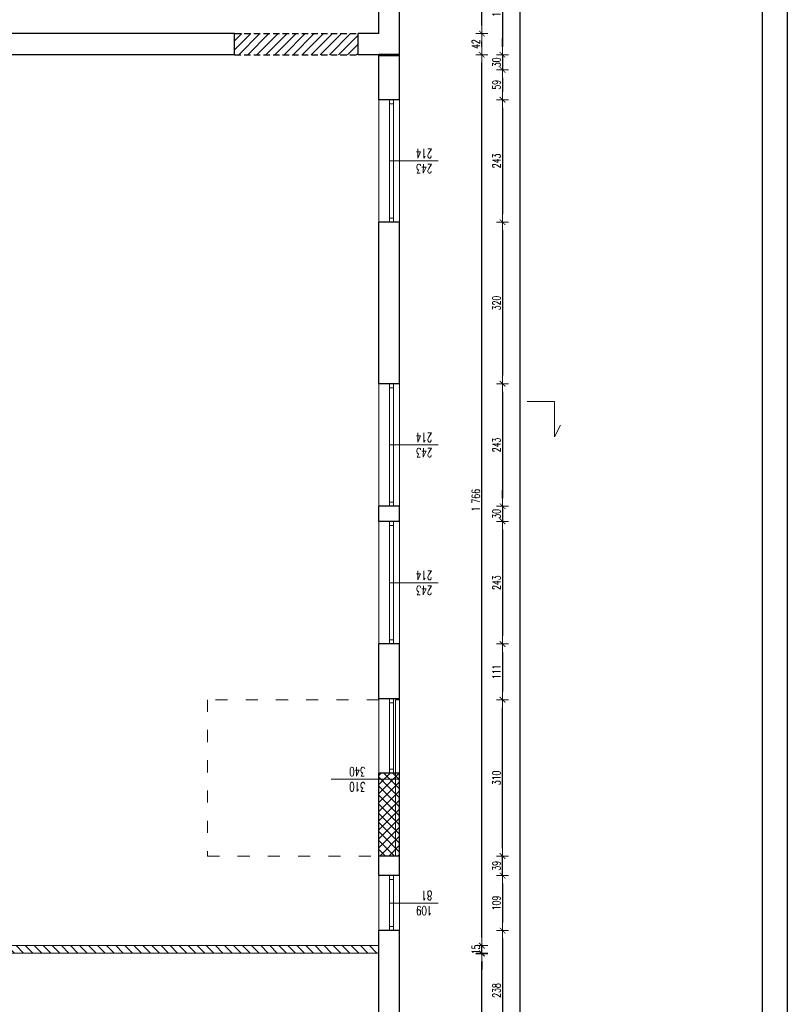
# Model space of a CAD drawing. Header units: millimetres. Extents: x -2948 to 78628, y 64669 to 215420.
# Tile 50 of 256: x 55454 to 56976, y 72423 to 74375. Entities that reach past the tile are written whole.
import ezdxf

# ---------------------------------------------------------------- set-up
doc = ezdxf.new("R2010")
doc.units = ezdxf.units.MM
doc.linetypes.add('ACAD_ISO03W100', pattern=[30, 12, -18])
doc.linetypes.add('HIDDEN', pattern=[9.525, 6.35, -3.175])
for name, color, linetype, lineweight in [('-stolarka', 103, 'Continuous', 13), ('1_OPIS_OKNA', 60, 'Continuous', 13), ('NOWE SCIANY', 3, 'Continuous', 13), ('NOWE WYBURZENIA', 1, 'Continuous', 20), ('OPIS', 2, 'Continuous', 13), ('POMOC', 1, 'Continuous', 13), ('STOLARKA', 3, 'Continuous', 13), ('stolarka opis', 60, 'Continuous', 13), ('WYMIAR', 5, 'Continuous', 13), ('ŚCIANY', 7, 'Continuous', 30)]:
    doc.layers.add(name, color=color, linetype=linetype, lineweight=lineweight)
doc.layers.add('FORMATKA', color=7, linetype='Continuous')
doc.layers.add('pomocnicza', color=4, linetype='Continuous')
doc.styles.add('style2', font='romans.shx', dxfattribs={"width": 0.7})
doc.dimstyles.new('100', dxfattribs={"dimscale": 80, "dimtxt": 0.2, "dimasz": 0.2, "dimexe": 1.25, "dimexo": 0.625, "dimgap": 0.05, "dimtad": 1, "dimdec": 0, "dimdsep": 46, "dimlunit": 6, "dimtxsty": 'style2', "dimblk1": 'TICK', "dimblk2": 'TICK', "dimsah": 1, "dimcen": 0.2, "dimse1": 1, "dimse2": 1, "dimclrd": 256, "dimclrt": 2, "dimadec": 0, "dimazin": 0, "dimtfac": 1, "dimtdec": 0, "dimtix": 1, "dimtmove": 1, "dimatfit": 0, "dimldrblk": 'DOTSMALL', "dimfxl": 1, "dimtolj": 1, "dimtzin": 0, "dimarcsym": 0})

# ---------------------------------------------------------------- blocks, each defined once
blk = doc.blocks.new('TICK')
at = {"color": 5}
for p, q in [((-1, 0), (1, 0)), ((0, -0.75), (0, 0.75))]:
    blk.add_line(p, q, dxfattribs=at)
at = {"const_width": 0.1}
blk.add_lwpolyline([(-0.35, -0.35), (0.35, 0.35)], dxfattribs=at)
blk = doc.blocks.new('*D805')
at = {"layer": 'Defpoints', "color": 0, "ltscale": 2, "transparency": 16777216}
for p in [(56248.2, 74484.6), (56220.3, 74305.6), (56411.7, 74305.6)]:
    blk.add_point(p, dxfattribs=at)
at = {"layer": 'WYMIAR', "lineweight": -2, "ltscale": 2, "transparency": 16777216}
blk.add_line((56411.7, 74468.6), (56411.7, 74321.6), dxfattribs=at)
at = {"layer": 'WYMIAR', "lineweight": -2, "ltscale": 2, "transparency": 16777216, "xscale": 16, "yscale": 16, "zscale": 16}
for p, rotation in [((56411.7, 74484.6), 90), ((56411.7, 74305.6), 270)]:
    blk.add_blockref('TICK', p, dxfattribs=dict(at, rotation=rotation))
at = {"layer": 'WYMIAR', "color": 2, "ltscale": 2, "transparency": 16777216, "insert": (56399.7, 74395.1), "char_height": 16, "attachment_point": 5, "rotation": 90, "style": 'style2'}
blk.add_mtext('\\A1;179', dxfattribs=at)
blk = doc.blocks.new('_DotSmall')
at = {"layer": 'OPIS', "color": 0, "const_width": 0.5}
blk.add_lwpolyline([(-0.0625, 0, 1), (0.0625, 0, 1)], format="xyb", close=True, dxfattribs=at)
blk = doc.blocks.new('*D806')
at = {"layer": 'Defpoints', "color": 0, "ltscale": 2, "transparency": 16777216}
for p in [(56220.3, 74305.6), (56409.6, 74275.6), (56411.7, 74275.6)]:
    blk.add_point(p, dxfattribs=at)
at = {"layer": 'WYMIAR', "lineweight": -2, "ltscale": 2, "transparency": 16777216}
for p, q in [((56411.7, 74321.6), (56411.7, 74337.6)), ((56411.7, 74305.6), (56411.7, 74275.6)), ((56411.7, 74259.6), (56411.7, 74243.6))]:
    blk.add_line(p, q, dxfattribs=at)
at = {"layer": 'WYMIAR', "lineweight": -2, "ltscale": 2, "transparency": 16777216, "xscale": 16, "yscale": 16, "zscale": 16}
for p, rotation in [((56411.7, 74305.6), 270), ((56411.7, 74275.6), 90)]:
    blk.add_blockref('TICK', p, dxfattribs=dict(at, rotation=rotation))
at = {"layer": 'WYMIAR', "color": 2, "ltscale": 2, "transparency": 16777216, "insert": (56399.7, 74290.6), "char_height": 16, "attachment_point": 5, "rotation": 90, "style": 'style2'}
blk.add_mtext('\\A1;30', dxfattribs=at)
blk = doc.blocks.new('*D807')
at = {"layer": 'Defpoints', "color": 0, "ltscale": 2, "transparency": 16777216}
for p in [(56409.6, 74275.6), (56248.2, 74216.6), (56411.7, 74216.6)]:
    blk.add_point(p, dxfattribs=at)
at = {"layer": 'WYMIAR', "lineweight": -2, "ltscale": 2, "transparency": 16777216}
blk.add_line((56411.7, 74259.6), (56411.7, 74232.6), dxfattribs=at)
at = {"layer": 'WYMIAR', "lineweight": -2, "ltscale": 2, "transparency": 16777216, "xscale": 16, "yscale": 16, "zscale": 16}
for p, rotation in [((56411.7, 74275.6), 90), ((56411.7, 74216.6), 270)]:
    blk.add_blockref('TICK', p, dxfattribs=dict(at, rotation=rotation))
at = {"layer": 'WYMIAR', "color": 2, "ltscale": 2, "transparency": 16777216, "insert": (56399.7, 74246.1), "char_height": 16, "attachment_point": 5, "rotation": 90, "style": 'style2'}
blk.add_mtext('\\A1;59', dxfattribs=at)
blk = doc.blocks.new('*D808')
at = {"layer": 'Defpoints', "color": 0, "ltscale": 2, "transparency": 16777216}
for p in [(56248.2, 74216.6), (56248.2, 73973.6), (56411.7, 73973.6)]:
    blk.add_point(p, dxfattribs=at)
at = {"layer": 'WYMIAR', "lineweight": -2, "ltscale": 2, "transparency": 16777216}
blk.add_line((56411.7, 74200.6), (56411.7, 73989.6), dxfattribs=at)
at = {"layer": 'WYMIAR', "lineweight": -2, "ltscale": 2, "transparency": 16777216, "xscale": 16, "yscale": 16, "zscale": 16}
for p, rotation in [((56411.7, 74216.6), 90), ((56411.7, 73973.6), 270)]:
    blk.add_blockref('TICK', p, dxfattribs=dict(at, rotation=rotation))
at = {"layer": 'WYMIAR', "color": 2, "ltscale": 2, "transparency": 16777216, "insert": (56399.7, 74095.1), "char_height": 16, "attachment_point": 5, "rotation": 90, "style": 'style2'}
blk.add_mtext('\\A1;243', dxfattribs=at)
blk = doc.blocks.new('*D809')
at = {"layer": 'Defpoints', "color": 0, "ltscale": 2, "transparency": 16777216}
for p in [(56248.2, 73973.6), (56411.7, 73653.6), (56423, 73653.6)]:
    blk.add_point(p, dxfattribs=at)
at = {"layer": 'WYMIAR', "lineweight": -2, "ltscale": 2, "transparency": 16777216}
blk.add_line((56411.7, 73957.6), (56411.7, 73669.6), dxfattribs=at)
at = {"layer": 'WYMIAR', "lineweight": -2, "ltscale": 2, "transparency": 16777216, "xscale": 16, "yscale": 16, "zscale": 16}
for p, rotation in [((56411.7, 73973.6), 90), ((56411.7, 73653.6), 270)]:
    blk.add_blockref('TICK', p, dxfattribs=dict(at, rotation=rotation))
at = {"layer": 'WYMIAR', "color": 2, "ltscale": 2, "transparency": 16777216, "insert": (56399.7, 73813.6), "char_height": 16, "attachment_point": 5, "rotation": 90, "style": 'style2'}
blk.add_mtext('\\A1;320', dxfattribs=at)
blk = doc.blocks.new('*D810')
at = {"layer": 'Defpoints', "color": 0, "ltscale": 2, "transparency": 16777216}
for p in [(56423, 73653.6), (56411.7, 73410.6), (56423, 73410.6)]:
    blk.add_point(p, dxfattribs=at)
at = {"layer": 'WYMIAR', "lineweight": -2, "ltscale": 2, "transparency": 16777216}
blk.add_line((56411.7, 73637.6), (56411.7, 73426.6), dxfattribs=at)
at = {"layer": 'WYMIAR', "lineweight": -2, "ltscale": 2, "transparency": 16777216, "xscale": 16, "yscale": 16, "zscale": 16}
for p, rotation in [((56411.7, 73653.6), 90), ((56411.7, 73410.6), 270)]:
    blk.add_blockref('TICK', p, dxfattribs=dict(at, rotation=rotation))
at = {"layer": 'WYMIAR', "color": 2, "ltscale": 2, "transparency": 16777216, "insert": (56399.7, 73532.1), "char_height": 16, "attachment_point": 5, "rotation": 90, "style": 'style2'}
blk.add_mtext('\\A1;243', dxfattribs=at)
blk = doc.blocks.new('*D811')
at = {"layer": 'Defpoints', "color": 0, "ltscale": 2, "transparency": 16777216}
for p in [(56423, 73410.6), (56411.7, 73380.6), (56423, 73380.6)]:
    blk.add_point(p, dxfattribs=at)
at = {"layer": 'WYMIAR', "lineweight": -2, "ltscale": 2, "transparency": 16777216}
for p, q in [((56411.7, 73426.6), (56411.7, 73442.6)), ((56411.7, 73410.6), (56411.7, 73380.6)), ((56411.7, 73364.6), (56411.7, 73348.6))]:
    blk.add_line(p, q, dxfattribs=at)
at = {"layer": 'WYMIAR', "lineweight": -2, "ltscale": 2, "transparency": 16777216, "xscale": 16, "yscale": 16, "zscale": 16}
for p, rotation in [((56411.7, 73410.6), 270), ((56411.7, 73380.6), 90)]:
    blk.add_blockref('TICK', p, dxfattribs=dict(at, rotation=rotation))
at = {"layer": 'WYMIAR', "color": 2, "ltscale": 2, "transparency": 16777216, "insert": (56399.7, 73395.6), "char_height": 16, "attachment_point": 5, "rotation": 90, "style": 'style2'}
blk.add_mtext('\\A1;30', dxfattribs=at)
blk = doc.blocks.new('*D812')
at = {"layer": 'Defpoints', "color": 0, "ltscale": 2, "transparency": 16777216}
for p in [(56423, 73380.6), (56411.7, 73137.6), (56423, 73137.6)]:
    blk.add_point(p, dxfattribs=at)
at = {"layer": 'WYMIAR', "lineweight": -2, "ltscale": 2, "transparency": 16777216}
blk.add_line((56411.7, 73364.6), (56411.7, 73153.6), dxfattribs=at)
at = {"layer": 'WYMIAR', "lineweight": -2, "ltscale": 2, "transparency": 16777216, "xscale": 16, "yscale": 16, "zscale": 16}
for p, rotation in [((56411.7, 73380.6), 90), ((56411.7, 73137.6), 270)]:
    blk.add_blockref('TICK', p, dxfattribs=dict(at, rotation=rotation))
at = {"layer": 'WYMIAR', "color": 2, "ltscale": 2, "transparency": 16777216, "insert": (56399.7, 73259.1), "char_height": 16, "attachment_point": 5, "rotation": 90, "style": 'style2'}
blk.add_mtext('\\A1;243', dxfattribs=at)
blk = doc.blocks.new('*D813')
at = {"layer": 'Defpoints', "color": 0, "ltscale": 2, "transparency": 16777216}
for p in [(56423, 73137.6), (56411.7, 73027.1), (56423.7, 73027.1)]:
    blk.add_point(p, dxfattribs=at)
at = {"layer": 'WYMIAR', "lineweight": -2, "ltscale": 2, "transparency": 16777216}
blk.add_line((56411.7, 73121.6), (56411.7, 73043.1), dxfattribs=at)
at = {"layer": 'WYMIAR', "lineweight": -2, "ltscale": 2, "transparency": 16777216, "xscale": 16, "yscale": 16, "zscale": 16}
for p, rotation in [((56411.7, 73137.6), 90), ((56411.7, 73027.1), 270)]:
    blk.add_blockref('TICK', p, dxfattribs=dict(at, rotation=rotation))
at = {"layer": 'WYMIAR', "color": 2, "ltscale": 2, "transparency": 16777216, "insert": (56399.7, 73082.4), "char_height": 16, "attachment_point": 5, "rotation": 90, "style": 'style2'}
blk.add_mtext('\\A1;111', dxfattribs=at)
blk = doc.blocks.new('*D814')
at = {"layer": 'Defpoints', "color": 0, "ltscale": 2, "transparency": 16777216}
for p in [(56412.9, 72678.6), (56411.7, 72569.6), (56412.9, 72569.6)]:
    blk.add_point(p, dxfattribs=at)
at = {"layer": 'WYMIAR', "lineweight": -2, "ltscale": 2, "transparency": 16777216}
blk.add_line((56411.7, 72662.6), (56411.7, 72585.6), dxfattribs=at)
at = {"layer": 'WYMIAR', "lineweight": -2, "ltscale": 2, "transparency": 16777216, "xscale": 16, "yscale": 16, "zscale": 16}
for p, rotation in [((56411.7, 72678.6), 90), ((56411.7, 72569.6), 270)]:
    blk.add_blockref('TICK', p, dxfattribs=dict(at, rotation=rotation))
at = {"layer": 'WYMIAR', "color": 2, "ltscale": 2, "transparency": 16777216, "insert": (56399.7, 72624.1), "char_height": 16, "attachment_point": 5, "rotation": 90, "style": 'style2'}
blk.add_mtext('\\A1;109', dxfattribs=at)
blk = doc.blocks.new('*D815')
at = {"layer": 'Defpoints', "color": 0, "ltscale": 2, "transparency": 16777216}
for p in [(56411.7, 72569.6), (56411.7, 72331.6), (56412.9, 72331.6)]:
    blk.add_point(p, dxfattribs=at)
at = {"layer": 'WYMIAR', "lineweight": -2, "ltscale": 2, "transparency": 16777216}
blk.add_line((56411.7, 72553.6), (56411.7, 72347.6), dxfattribs=at)
at = {"layer": 'WYMIAR', "lineweight": -2, "ltscale": 2, "transparency": 16777216, "xscale": 16, "yscale": 16, "zscale": 16}
for p, rotation in [((56411.7, 72569.6), 90), ((56411.7, 72331.6), 270)]:
    blk.add_blockref('TICK', p, dxfattribs=dict(at, rotation=rotation))
at = {"layer": 'WYMIAR', "color": 2, "ltscale": 2, "transparency": 16777216, "insert": (56399.7, 72450.6), "char_height": 16, "attachment_point": 5, "rotation": 90, "style": 'style2'}
blk.add_mtext('\\A1;238', dxfattribs=at)
blk = doc.blocks.new('*D859')
at = {"layer": 'Defpoints', "color": 0, "ltscale": 2, "transparency": 16777216}
for p in [(56244.2, 72717.1), (56411.7, 72717.1), (56244.2, 72678.6)]:
    blk.add_point(p, dxfattribs=at)
at = {"layer": 'WYMIAR', "lineweight": -2, "ltscale": 2, "transparency": 16777216}
for p, q in [((56411.7, 72733.1), (56411.7, 72749.1)), ((56411.7, 72678.6), (56411.7, 72717.1)), ((56411.7, 72662.6), (56411.7, 72646.6))]:
    blk.add_line(p, q, dxfattribs=at)
at = {"layer": 'WYMIAR', "lineweight": -2, "ltscale": 2, "transparency": 16777216, "xscale": 16, "yscale": 16, "zscale": 16}
for p, rotation in [((56411.7, 72717.1), 270), ((56411.7, 72678.6), 90)]:
    blk.add_blockref('TICK', p, dxfattribs=dict(at, rotation=rotation))
at = {"layer": 'WYMIAR', "color": 2, "ltscale": 2, "transparency": 16777216, "insert": (56399.7, 72697.9), "char_height": 16, "attachment_point": 5, "rotation": 90, "style": 'style2'}
blk.add_mtext('\\A1;39', dxfattribs=at)
blk = doc.blocks.new('*D866')
at = {"layer": 'Defpoints', "color": 0, "ltscale": 2, "transparency": 16777216}
for p in [(56244.2, 73027.1), (56411.7, 73027.1), (56248.2, 72717.1)]:
    blk.add_point(p, dxfattribs=at)
at = {"layer": 'WYMIAR', "lineweight": -2, "ltscale": 2, "transparency": 16777216}
blk.add_line((56411.7, 72733.1), (56411.7, 73011.1), dxfattribs=at)
at = {"layer": 'WYMIAR', "lineweight": -2, "ltscale": 2, "transparency": 16777216, "xscale": 16, "yscale": 16, "zscale": 16}
for p, rotation in [((56411.7, 73027.1), 90), ((56411.7, 72717.1), 270)]:
    blk.add_blockref('TICK', p, dxfattribs=dict(at, rotation=rotation))
at = {"layer": 'WYMIAR', "color": 2, "ltscale": 2, "transparency": 16777216, "insert": (56399.7, 72872.1), "char_height": 16, "attachment_point": 5, "rotation": 90, "style": 'style2'}
blk.add_mtext('\\A1;310', dxfattribs=at)
blk = doc.blocks.new('*D912')
at = {"layer": 'Defpoints', "color": 0, "ltscale": 2, "transparency": 16777216}
for p in [(56234.2, 80362.6), (56234.2, 70695.6), (56445.8, 70695.6)]:
    blk.add_point(p, dxfattribs=at)
at = {"layer": 'WYMIAR', "lineweight": -2, "ltscale": 2, "transparency": 16777216}
blk.add_line((56445.8, 80346.6), (56445.8, 70711.6), dxfattribs=at)
at = {"layer": 'WYMIAR', "lineweight": -2, "ltscale": 2, "transparency": 16777216, "xscale": 16, "yscale": 16, "zscale": 16}
for p, rotation in [((56445.8, 80362.6), 90), ((56445.8, 70695.6), 270)]:
    blk.add_blockref('TICK', p, dxfattribs=dict(at, rotation=rotation))
at = {"layer": 'WYMIAR', "color": 2, "ltscale": 2, "transparency": 16777216, "insert": (56433.8, 75529.1), "char_height": 16, "attachment_point": 5, "rotation": 90, "style": 'style2'}
blk.add_mtext('\\A1;9\xa0667', dxfattribs=at)
blk = doc.blocks.new('*D1145')
at = {"layer": 'Defpoints', "color": 0, "ltscale": 2, "transparency": 16777216}
for p in [(56150.3, 72523.6), (56370.7, 72523.6), (56150.3, 71205.6)]:
    blk.add_point(p, dxfattribs=at)
at = {"layer": 'WYMIAR', "lineweight": -2, "ltscale": 2, "transparency": 16777216}
blk.add_line((56370.7, 71221.6), (56370.7, 72507.6), dxfattribs=at)
at = {"layer": 'WYMIAR', "lineweight": -2, "ltscale": 2, "transparency": 16777216, "xscale": 16, "yscale": 16, "zscale": 16}
for p, rotation in [((56370.7, 72523.6), 90), ((56370.7, 71205.6), 270)]:
    blk.add_blockref('TICK', p, dxfattribs=dict(at, rotation=rotation))
at = {"layer": 'WYMIAR', "color": 2, "ltscale": 2, "transparency": 16777216, "insert": (56358.7, 71864.6), "char_height": 16, "attachment_point": 5, "rotation": 90, "style": 'style2'}
blk.add_mtext('\\A1;1\xa0318', dxfattribs=at)
blk = doc.blocks.new('*D1146')
at = {"layer": 'Defpoints', "color": 0, "ltscale": 2, "transparency": 16777216}
for p in [(56166.5, 74305.6), (56370.7, 74305.6), (56166.5, 72539.6)]:
    blk.add_point(p, dxfattribs=at)
at = {"layer": 'WYMIAR', "lineweight": -2, "ltscale": 2, "transparency": 16777216}
blk.add_line((56370.7, 72555.6), (56370.7, 74289.6), dxfattribs=at)
at = {"layer": 'WYMIAR', "lineweight": -2, "ltscale": 2, "transparency": 16777216, "xscale": 16, "yscale": 16, "zscale": 16}
for p, rotation in [((56370.7, 74305.6), 90), ((56370.7, 72539.6), 270)]:
    blk.add_blockref('TICK', p, dxfattribs=dict(at, rotation=rotation))
at = {"layer": 'WYMIAR', "color": 2, "ltscale": 2, "transparency": 16777216, "insert": (56358.7, 73422.6), "char_height": 16, "attachment_point": 5, "rotation": 90, "style": 'style2'}
blk.add_mtext('\\A1;1\xa0766', dxfattribs=at)
blk = doc.blocks.new('*D1147')
at = {"layer": 'Defpoints', "color": 0, "ltscale": 2, "transparency": 16777216}
for p in [(56166.5, 74347.6), (56370.7, 74347.6), (56166.5, 74305.6)]:
    blk.add_point(p, dxfattribs=at)
at = {"layer": 'WYMIAR', "lineweight": -2, "ltscale": 2, "transparency": 16777216}
blk.add_line((56370.7, 74321.6), (56370.7, 74331.6), dxfattribs=at)
at = {"layer": 'WYMIAR', "lineweight": -2, "ltscale": 2, "transparency": 16777216, "xscale": 16, "yscale": 16, "zscale": 16}
for p, rotation in [((56370.7, 74347.6), 90), ((56370.7, 74305.6), 270)]:
    blk.add_blockref('TICK', p, dxfattribs=dict(at, rotation=rotation))
at = {"layer": 'WYMIAR', "color": 2, "ltscale": 2, "transparency": 16777216, "insert": (56358.7, 74326.6), "char_height": 16, "attachment_point": 5, "rotation": 90, "style": 'style2'}
blk.add_mtext('\\A1;42', dxfattribs=at)
blk = doc.blocks.new('*D1148')
at = {"layer": 'Defpoints', "color": 0, "ltscale": 2, "transparency": 16777216}
for p in [(56166.5, 75399.6), (56370.7, 75399.6), (56166.5, 74347.6)]:
    blk.add_point(p, dxfattribs=at)
at = {"layer": 'WYMIAR', "lineweight": -2, "ltscale": 2, "transparency": 16777216}
blk.add_line((56370.7, 74363.6), (56370.7, 75383.6), dxfattribs=at)
at = {"layer": 'WYMIAR', "lineweight": -2, "ltscale": 2, "transparency": 16777216, "xscale": 16, "yscale": 16, "zscale": 16}
for p, rotation in [((56370.7, 75399.6), 90), ((56370.7, 74347.6), 270)]:
    blk.add_blockref('TICK', p, dxfattribs=dict(at, rotation=rotation))
at = {"layer": 'WYMIAR', "color": 2, "ltscale": 2, "transparency": 16777216, "insert": (56358.7, 74873.6), "char_height": 16, "attachment_point": 5, "rotation": 90, "style": 'style2'}
blk.add_mtext('\\A1;1\xa0052', dxfattribs=at)
blk = doc.blocks.new('*D1395')
at = {"layer": 'Defpoints', "color": 0, "ltscale": 2, "transparency": 16777216}
for p in [(56166.5, 72539.6), (56370.7, 72539.6), (56166.5, 72524.6)]:
    blk.add_point(p, dxfattribs=at)
at = {"layer": 'WYMIAR', "lineweight": -2, "ltscale": 2, "transparency": 16777216}
for p, q in [((56370.7, 72555.6), (56370.7, 72571.6)), ((56370.7, 72524.6), (56370.7, 72539.6)), ((56370.7, 72508.6), (56370.7, 72492.6))]:
    blk.add_line(p, q, dxfattribs=at)
at = {"layer": 'WYMIAR', "lineweight": -2, "ltscale": 2, "transparency": 16777216, "xscale": 16, "yscale": 16, "zscale": 16}
for p, rotation in [((56370.7, 72539.6), 270), ((56370.7, 72524.6), 90)]:
    blk.add_blockref('TICK', p, dxfattribs=dict(at, rotation=rotation))
at = {"layer": 'WYMIAR', "color": 2, "ltscale": 2, "transparency": 16777216, "insert": (56358.7, 72532.1), "char_height": 16, "attachment_point": 5, "rotation": 90, "style": 'style2'}
blk.add_mtext('\\A1;15', dxfattribs=at)

msp = doc.modelspace()

# ---------------------------------------------------------------- hatches: boundary and pattern name
at = {"layer": 'NOWE SCIANY', "ltscale": 2, "true_color": 0xcd2027, "transparency": 33554687}
h = msp.add_hatch(dxfattribs=at)
h.set_pattern_fill('ANSI37', color=242, scale=4)
h.set_pattern_definition([(135, (17962.765, -27595.734), (-8.9802561, -8.9802561), []), (225, (17962.765, -27595.734), (8.9802561, -8.9802561), [])])
h.paths.add_polyline_path([(56166.5, 71945.6), (56166.4, 71793.8), (56207.4, 71793.8), (56207.5, 71793.1), (56199.5, 71793.1), (56199.5, 71945.6)])
h.paths.add_polyline_path([(56199.5, 71957.6), (56199.5, 71945.6), (56207.5, 71945.6), (56207.5, 71957.6)])
h.paths.add_polyline_path([(56166.5, 71957.6), (56166.5, 71945.6), (56199.5, 71945.6), (56199.5, 71957.6)])
h.paths.add_polyline_path([(56199.5, 71945.6), (56199.5, 71793.1), (56207.5, 71793.1), (56207.5, 71945.6)], flags=17)
h.paths.add_polyline_path([(56166.5, 72869.6), (56166.5, 72717.1), (56199.5, 72717.1), (56199.5, 72869.6)])
h.paths.add_polyline_path([(56166.5, 72881.6), (56166.5, 72869.6), (56199.5, 72869.6), (56199.5, 72881.6)])
h.paths.add_polyline_path([(56199.5, 72881.6), (56199.5, 72869.6), (56207.5, 72869.6), (56207.5, 72881.6)])
h.paths.add_polyline_path([(56199.5, 72869.6), (56199.5, 72717.1), (56207.5, 72717.1), (56207.5, 72869.6)])
at = {"layer": 'NOWE SCIANY', "linetype": 'HIDDEN', "ltscale": 2, "true_color": 0x33a319, "transparency": 33554687}
h = msp.add_hatch(dxfattribs=at)
h.set_pattern_fill('ANSI31', color=84, scale=4)
h.set_pattern_definition([(135, (24138.385, -24138.12), (-8.9802561, -8.9802561), [])])
h.paths.add_polyline_path([(55298.5, 72539.6), (55298.5, 72524.6), (56166.5, 72524.6), (56166.5, 72539.6)])
at = {"layer": 'NOWE WYBURZENIA', "true_color": 0x33a319}
h = msp.add_hatch(dxfattribs=at)
h.set_pattern_fill('ANSI31', color=84, scale=4, angle=90)
h.set_pattern_definition([(225, (17962.765, -27595.734), (8.9802561, -8.9802561), [])])
h.paths.add_polyline_path([(55880.5, 74347.6), (55880.5, 74305.6), (56125.5, 74305.6), (56125.5, 74347.6)])

# ---------------------------------------------------------------- linework, layer by layer
at = {"layer": '-stolarka'}
for p, q in [((56187.5, 74216.6), (56187.5, 73973.6)), ((56195.5, 74216.6), (56195.5, 73973.6)), ((56195.5, 74208.6), (56187.5, 74208.6)), ((56195.5, 73981.6), (56187.5, 73981.6)), ((56187.5, 73653.6), (56187.5, 73410.6)), ((56195.5, 73645.6), (56187.5, 73645.6)), ((56195.5, 73653.6), (56195.5, 73410.6)), ((56195.5, 73418.6), (56187.5, 73418.6)), ((56187.5, 73380.6), (56187.5, 73137.6)), ((56195.5, 73372.6), (56187.5, 73372.6)), ((56195.5, 73380.6), (56195.5, 73137.6)), ((56195.5, 73145.6), (56187.5, 73145.6)), ((56195.5, 72889.6), (56187.5, 72889.6)), ((56187.5, 72678.6), (56187.5, 72569.6)), ((56195.5, 72670.6), (56187.5, 72670.6)), ((56195.5, 72670.6), (56187.5, 72670.6)), ((56195.5, 72678.6), (56195.5, 72569.6)), ((56195.5, 72678.6), (56195.5, 72569.6)), ((56195.5, 72577.6), (56187.5, 72577.6)), ((56195.5, 72577.6), (56187.5, 72577.6))]:
    msp.add_line(p, q, dxfattribs=at)
at = {"layer": '1_OPIS_OKNA'}
for p, q in [((56283.8, 73532.1), (56187.5, 73532.1)), ((56283.8, 73259.1), (56187.5, 73259.1)), ((56283.8, 72624.1), (56187.5, 72624.1)), ((56283.8, 72624.1), (56187.5, 72624.1))]:
    msp.add_line(p, q, dxfattribs=at)
at = {"layer": 'FORMATKA', "ltscale": 2}
for points in [[(56976.3, 80804.3), (56976.3, 70304.3), (54006.3, 70304.3), (54006.3, 80804.3)], [(54056.3, 70354.3), (54056.3, 80749.3), (56926.3, 80749.3), (56926.3, 70354.3)]]:
    msp.add_lwpolyline(points, close=True, dxfattribs=at)
at = {"layer": 'NOWE SCIANY', "linetype": 'HIDDEN', "ltscale": 2}
msp.add_line((56166.5, 72710.6), (56166.5, 73028.6), dxfattribs=at)
at = {"layer": 'NOWE SCIANY', "color": 12, "linetype": 'HIDDEN', "ltscale": 2, "true_color": 0xdb0000}
msp.add_line((56166.5, 72710.6), (56166.5, 73028.6), dxfattribs=at)
at = {"layer": 'NOWE SCIANY', "color": 12, "true_color": 0xdb0000}
msp.add_line((56207.5, 72869.6), (56071.9, 72869.6), dxfattribs=at)
msp.add_line((56207.5, 72869.6), (56071.9, 72869.6), dxfattribs=at)
at = {"layer": 'NOWE SCIANY', "color": 12, "linetype": 'ACAD_ISO03W100', "ltscale": 2, "true_color": 0xdb0000}
msp.add_lwpolyline([(56166.5, 73027.1), (55826.5, 73027.1), (55826.5, 72717.1), (56166.5, 72717.1)], dxfattribs=at)
at = {"layer": 'NOWE SCIANY', "color": 12, "ltscale": 2, "true_color": 0xdb0000}
msp.add_lwpolyline([(56199.5, 72717.1), (56199.5, 73027.1), (56207.5, 73027.1), (56207.5, 72717.1)], close=True, dxfattribs=at)
at = {"layer": 'NOWE SCIANY'}
for points in [[(56207.5, 72717.1), (56166.5, 72717.1)], [(55298.5, 72539.6), (56166.5, 72539.6)], [(55298.5, 72524.6), (56166.5, 72524.6)]]:
    msp.add_lwpolyline(points, dxfattribs=at)
at = {"layer": 'NOWE WYBURZENIA'}
for p, q in [((56166.5, 72881.6), (56166.5, 73028.6)), ((56187.5, 73028.6), (56187.5, 72881.6)), ((56187.5, 73028.6), (56187.5, 72881.6)), ((56195.5, 73020.6), (56187.5, 73020.6)), ((56195.5, 73028.6), (56195.5, 72881.6)), ((56195.5, 73028.6), (56195.5, 72881.6)), ((56207.5, 73028.6), (56207.5, 72881.6)), ((56207.5, 73028.6), (56207.5, 72881.6)), ((56195.5, 72889.6), (56187.5, 72889.6))]:
    msp.add_line(p, q, dxfattribs=at)
at = {"layer": 'NOWE WYBURZENIA', "ltscale": 2}
msp.add_line((56207.5, 72881.6), (56166.5, 72881.6), dxfattribs=at)
at = {"layer": 'POMOC'}
for p, q in [((56166.5, 73973.6), (56166.5, 74216.6)), ((56207.5, 74216.6), (56207.5, 73973.6)), ((56166.5, 73410.6), (56166.5, 73653.6)), ((56207.5, 73653.6), (56207.5, 73410.6)), ((56166.5, 73137.6), (56166.5, 73380.6)), ((56207.5, 73380.6), (56207.5, 73137.6)), ((56166.5, 72569.6), (56166.5, 72678.6)), ((56207.5, 72678.6), (56207.5, 72569.6)), ((56207.5, 72678.6), (56207.5, 72569.6))]:
    msp.add_line(p, q, dxfattribs=at)
at = {"layer": 'pomocnicza', "linetype": 'HIDDEN', "ltscale": 2}
for p, q in [((55880.5, 74347.6), (56125.5, 74347.6)), ((55880.5, 74305.6), (56125.5, 74305.6))]:
    msp.add_line(p, q, dxfattribs=at)
at = {"layer": 'STOLARKA', "color": 1, "lineweight": 53, "ltscale": 2}
msp.add_line((56166.5, 74305.6), (56207.5, 74305.6), dxfattribs=at)
at = {"layer": 'STOLARKA', "ltscale": 2}
for p, q in [((56460.7, 73618.1), (56514.7, 73618.1)), ((56514.7, 73618.1), (56514.7, 73548.4)), ((56514.7, 73548.4), (56526.6, 73571.5))]:
    msp.add_line(p, q, dxfattribs=at)
at = {"layer": 'stolarka opis'}
msp.add_line((56283.8, 74095.1), (56187.5, 74095.1), dxfattribs=at)
at = {"layer": 'ŚCIANY', "ltscale": 2}
for p, q in [((56166.5, 74347.6), (56166.5, 74484.6)), ((56207.5, 74216.6), (56207.5, 74484.6)), ((55880.5, 74347.6), (55005.5, 74347.6)), ((55880.5, 74305.6), (55880.5, 74347.6)), ((56166.5, 74347.6), (56125.5, 74347.6)), ((56125.5, 74305.6), (56125.5, 74347.6)), ((56166.5, 74347.6), (56166.5, 74357.6)), ((55880.5, 74305.6), (55298.5, 74305.6)), ((56166.5, 74305.6), (56125.5, 74305.6)), ((56166.5, 74216.6), (56166.5, 74305.6)), ((56207.5, 74216.6), (56166.5, 74216.6)), ((56166.5, 73653.6), (56166.5, 73973.6)), ((56207.5, 73973.6), (56166.5, 73973.6)), ((56207.5, 73973.6), (56172.5, 73973.6)), ((56207.5, 73653.6), (56207.5, 73973.6)), ((56207.5, 73653.6), (56166.5, 73653.6)), ((56166.5, 73380.6), (56166.5, 73410.6)), ((56207.5, 73410.6), (56166.5, 73410.6)), ((56207.5, 73410.6), (56172.5, 73410.6)), ((56207.5, 73380.6), (56207.5, 73410.6)), ((56207.5, 73380.6), (56166.5, 73380.6)), ((56166.5, 73028.6), (56166.5, 73137.6)), ((56207.5, 73137.6), (56166.5, 73137.6)), ((56207.5, 73137.6), (56172.5, 73137.6)), ((56207.5, 73028.6), (56207.5, 73137.6)), ((56207.5, 73028.6), (56207.5, 73137.6)), ((56207.5, 73028.6), (56166.5, 73028.6)), ((56207.5, 73028.6), (56166.5, 73028.6)), ((56166.5, 72678.6), (56166.5, 72881.6)), ((56207.5, 72881.6), (56166.5, 72881.6)), ((56207.5, 72678.6), (56207.5, 72881.6)), ((56207.5, 72717.1), (56166.5, 72717.1)), ((56166.5, 72678.6), (56166.5, 72712.1)), ((56207.5, 72678.6), (56207.5, 72712.1)), ((56207.5, 72678.6), (56207.5, 72712.1)), ((56207.5, 72678.6), (56166.5, 72678.6)), ((56207.5, 72678.6), (56166.5, 72678.6)), ((56166.5, 72331.6), (56166.5, 72569.6)), ((56207.5, 72569.6), (56166.5, 72569.6)), ((56207.5, 72569.6), (56166.5, 72569.6)), ((56207.5, 72331.6), (56207.5, 72569.6)), ((56207.5, 72331.6), (56207.5, 72569.6)), ((56207.5, 72471.6), (56207.5, 72502.6))]:
    msp.add_line(p, q, dxfattribs=at)

# ---------------------------------------------------------------- texts
at = {"layer": '1_OPIS_OKNA', "ltscale": 0.2, "char_height": 18, "width": 280.137, "attachment_point": 1, "rotation": 179.9915, "style": 'style2'}
for s, insert in [('243\\P214', (56272.5, 73507.9)), ('243\\P214', (56272.5, 73234.9)), ('109\\P81', (56272.5, 72599.9)), ('109\\P81', (56272.5, 72599.9))]:
    msp.add_mtext(s, dxfattribs=dict(at, insert=insert))
at = {"layer": 'NOWE SCIANY', "color": 12, "linetype": 'Continuous', "ltscale": 0.2, "true_color": 0xdb0000, "insert": (56140.1, 72845.4), "char_height": 18, "width": 280.137, "attachment_point": 1, "rotation": 179.9915, "style": 'style2'}
msp.add_mtext('310\\P340', dxfattribs=at)
at = {"layer": 'stolarka opis', "ltscale": 0.2, "insert": (56272.5, 74070.9), "char_height": 18, "width": 280.137, "attachment_point": 1, "rotation": 179.9915, "style": 'style2'}
msp.add_mtext('243\\P214', dxfattribs=at)

# ---------------------------------------------------------------- dimensions: what is measured, and where the dimension line sits
at = {"layer": 'WYMIAR', "ltscale": 2}
for base, p1, p2, angle, picture, middle in [((56445.8, 70695.6), (56234.2, 80362.6), (56234.2, 70695.6), 90, '*D912', (56433.8, 75529.1)), ((56370.7, 75399.6), (56166.5, 74347.6), (56166.5, 75399.6), 90, '*D1148', (56358.7, 74873.6)), ((56411.7, 74305.6), (56248.2, 74484.6), (56220.3, 74305.6), 90, '*D805', (56399.7, 74395.1)), ((56370.7, 74347.6), (56166.5, 74305.6), (56166.5, 74347.6), 90, '*D1147', (56358.7, 74326.6)), ((56411.7, 74275.6), (56220.3, 74305.6), (56409.6, 74275.6), 90, '*D806', (56399.7, 74290.6)), ((56370.7, 74305.6), (56166.5, 72539.6), (56166.5, 74305.6), 90, '*D1146', (56358.7, 73422.6)), ((56411.7, 74216.6), (56409.6, 74275.6), (56248.2, 74216.6), 90, '*D807', (56399.7, 74246.1)), ((56411.7, 73973.6), (56248.2, 74216.6), (56248.2, 73973.6), 90, '*D808', (56399.7, 74095.1)), ((56411.7, 73653.6), (56248.2, 73973.6), (56423, 73653.6), 90, '*D809', (56399.7, 73813.6)), ((56411.7, 73410.6), (56423, 73653.6), (56423, 73410.6), 90, '*D810', (56399.7, 73532.1)), ((56411.7, 73380.6), (56423, 73410.6), (56423, 73380.6), 90, '*D811', (56399.7, 73395.6)), ((56411.7, 73137.6), (56423, 73380.6), (56423, 73137.6), 90, '*D812', (56399.7, 73259.1)), ((56411.7398049, 73027.1447003), (56423.0225583, 73137.6447003), (56423.7398049, 73027.1447003), 90, '*D813', (56399.7398049, 73082.3947003)), ((56411.7, 73027.1), (56248.2, 72717.1), (56244.2, 73027.1), 270, '*D866', (56399.7, 72872.1)), ((56411.7, 72569.6), (56412.9, 72678.6), (56412.9, 72569.6), 90, '*D814', (56399.7, 72624.1)), ((56411.7, 72331.6), (56411.7, 72569.6), (56412.9, 72331.6), 90, '*D815', (56399.7, 72450.6)), ((56370.7, 72523.6), (56150.3, 71205.6), (56150.3, 72523.6), 90, '*D1145', (56358.7, 71864.6))]:
    dim = msp.add_linear_dim(base=base, p1=p1, p2=p2, angle=angle, dimstyle='100', dxfattribs=at)
    dim.commit()
    dim.dimension.update_dxf_attribs({"geometry": picture, "text_midpoint": middle})
for p1, p2, distance, picture, middle in [((56244.169202, 72678.6447003), (56244.169202, 72717.1447003), -167.570603, '*D859', (56399.7398049, 72697.8947003)), ((56166.5, 72524.6), (56166.5, 72539.6), -204.2, '*D1395', (56358.7, 72532.1))]:
    dim = msp.add_aligned_dim(p1=p1, p2=p2, distance=distance, dimstyle='100', dxfattribs=at)
    dim.commit()
    dim.dimension.update_dxf_attribs({"geometry": picture, "text_midpoint": middle})

doc.saveas('drawing.dxf')
